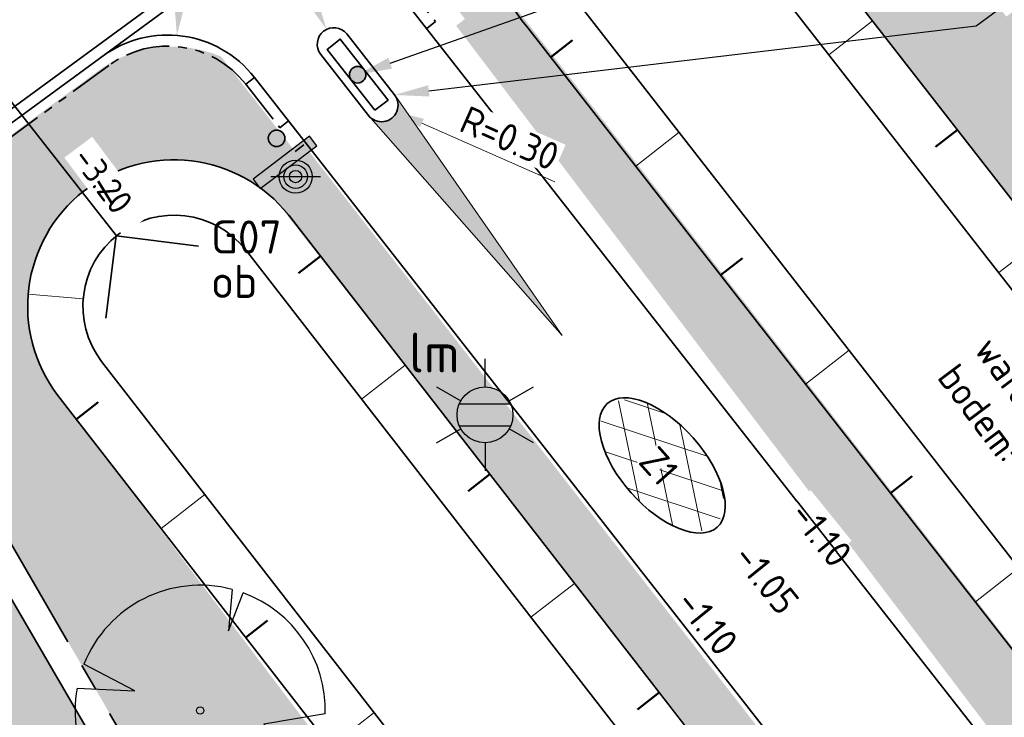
# Model space of a CAD drawing. Header units: metres. Extents: x 103263 to 106611, y 426963 to 428812.
# Tile 17 of 74: x 104289 to 104307, y 427694 to 427707. Entities that reach past the tile are written whole.
import ezdxf
from ezdxf import colors
from ezdxf.entities.mleader import LeaderData, LeaderLine
from ezdxf.enums import TextEntityAlignment as Align
from ezdxf.math import Vec2, Vec3

# ---------------------------------------------------------------- set-up
doc = ezdxf.new("R2010")
doc.units = ezdxf.units.M
doc.linetypes.add('VH-RWSBAND_110X220', pattern=[24, 10, -2, 2, -2, 2, -2, 2, -2])
doc.linetypes.add('VH-TROTTOIRBAND_180-200', pattern=[20, 10, -2, 2, -2, 2, -2])
for name, color, linetype, lineweight in [('N-GV-GW-TALUD_TEEN-G', 3, 'Continuous', 35), ('N-WE-GR-BOOM-S', 7, 'Continuous', 25), ('N-WE-GW-HOOGTE_AFWERKHOOGTE-T25', 7, 'Continuous', 25), ('N-WE-GW-TALUD_KRUIN-G', 3, 'Continuous', 35), ('N-WE-GW-TALUDARCERING-S', 90, 'Continuous', 25), ('N-WE-GW-TALUDARCERING_KORT-G', 90, 'Continuous', 50), ('N-WE-GW-TALUDARCERING_LANG-G', 90, 'Continuous', 18), ('N-WE-IE-MEUBILAIR_WEGMEUBILAIR-S', 7, 'Continuous', 25), ('N-WE-IE-MEUBILAIR_WEGMEUBILAIR_LICHTMAST-S', 7, 'Continuous', 25), ('N-WE-RI-HWA_BOB-T18', 10, 'Continuous', 18), ('N-WE-VH-GOOT_BSS-G', 170, 'Continuous', 35), ('N-WE-VH-KANTOPSLUITING_TROTTOIRBAND_180 200-G', 210, 'VH-TROTTOIRBAND_180-200', 35), ('N-WE-VH-KANTOPSLUITING_TROTTOIRBAND_RWS_110 220-G', 210, 'VH-RWSBAND_110X220', 35), ('N-WE-VH-KANTVERHARDING-G', 210, 'Continuous', 35), ('N-WE-VH-KANTVERHARDING-M', 7, 'Continuous', 18), ('N-WE-VH-T25', 7, 'Continuous', 25), ('N-WE-VH-VERHARDING-G', 252, 'Continuous', 35), ('N-WE-VH-VERHARDING_ASFALT-A-200', 252, 'Continuous', 18), ('N-WE-VH-VERHARDING_BETONSTRAATSTEEN-G', 252, 'Continuous', 35), ('N-WE-VW-VERKEERSTEKEN_BORD-S', 1, 'Continuous', 25), ('N-WE-WH-DUIKER-G', 150, 'Continuous', 35), ('X-XX-AL-REFERENTIE-T25', 7, 'Continuous', 25)]:
    doc.layers.add(name, color=color, linetype=linetype, lineweight=lineweight)
for name, color, linetype, lineweight, true_color in [('N-WE-GR-BEPLANTING-A-250', 7, 'Continuous', 18, 0x00a500), ('N-WE-GR-GRAS-A-250', 7, 'Continuous', 18, 0x7ca500), ('N-WE-VW-MARKERING-A', 7, 'Continuous', 18, 0xffffff)]:
    doc.layers.add(name, color=color, linetype=linetype, lineweight=lineweight, true_color=true_color)
doc.styles.add('NLCS-ISO', font='NLCS-ISO.ttf')
doc.styles.add('NLCS-ISO-M200-T25', font='NLCS-ISO.ttf', dxfattribs={"height": 0.5})
doc.styles.add('NLCS-ISO-M250-T18', font='NLCS-ISO.ttf', dxfattribs={"height": 0.45})
doc.styles.add('NLCS-ISO-M250-T25', font='NLCS-ISO.ttf', dxfattribs={"height": 0.625})
doc.dimstyles.new('NLCS-M200-T25-PIJL_L2_H1', dxfattribs={"dimscale": 0.2, "dimtxt": 0.5, "dimasz": 2.5, "dimexe": 2, "dimexo": 2, "dimgap": 0.7, "dimtad": 1, "dimzin": 0, "dimdsep": 46, "dimtxsty": 'NLCS-ISO-M200-T25', "dimcen": 0, "dimdle": 2, "dimclrd": 256, "dimclre": 256, "dimclrt": 256, "dimadec": 1, "dimazin": 0, "dimtfac": 1, "dimtofl": 0, "dimtmove": 0, "dimatfit": 3, "dimfxl": 2, "dimfxlon": 1, "dimtfill": 1, "dimtfillclr": 256, "dimtolj": 1, "dimtzin": 0, "dimlwd": -1, "dimlwe": -1, "dimarcsym": 0})

# ---------------------------------------------------------------- blocks, each defined once
blk = doc.blocks.new('*U282')
at = {"ltscale": 20, "flags": 128}
for points in [[(0.579, 2.19), (0.513, 1.443), (0.778, 2.128)], [(-2.229, 0.403), (-1.184, 0.353), (-2.105, 0.838)], [(2.265, -0.058), (1.153, -0.248), (2.022, -1.021)], [(-1.754, -1.434), (-1.576, -1.088), (-1.973, -1.113)], [(0.446, -2.221), (0.189, -1.499), (0.162, -2.26)]]:
    blk.add_lwpolyline(points, dxfattribs=at)
blk.add_lwpolyline([(2.265, -0.058, 0.321944), (0.778, 2.128, 0.321944)], format="xyb", dxfattribs=at)
blk.add_circle((0, 0), 0.0675)
at = {"ltscale": 20}
for start, end in [(75.1844, 158.299), (169.749, 209.4302), (281.3601, 333.2046), (219.2667, 274.1068)]:
    blk.add_arc((0, 0), 2.266, start, end, dxfattribs=at)
blk = doc.blocks.new('verkeersbord richting')
h = blk.add_hatch(color=256)
edge = h.paths.add_edge_path()
edge.add_arc((0, 0), 0.714, -540, -180)
h.paths.add_polyline_path([(-2.143, 1.429), (-2.143, 0.714), (2.143, 0.714), (2.143, 1.429)])
blk.add_lwpolyline([(-2.143, 1.429), (-2.143, 0.714), (2.143, 0.714), (2.143, 1.429)], close=True)
blk.add_circle((0, 0), 0.714)
blk = doc.blocks.new('N-SIE-WEG_LICHTMAST-SO')
h = blk.add_hatch(color=256)
h.paths.add_polyline_path([(1.163, 0.5, 0.658505), (-1.163, 0.5)])
h.paths.add_polyline_path([(-1.163, -0.5, 0.658505), (1.163, -0.5)])
at = {"flags": 128}
for points in [[(0, 1.266), (0, 2.531)], [(-2.192, 1.266), (-1.096, 0.633)], [(1.096, 0.633), (2.192, 1.266)], [(-1.163, 0.5), (1.163, 0.5)], [(-2.192, -1.266), (-1.096, -0.633)], [(-1.163, -0.5), (1.163, -0.5)], [(2.192, -1.266), (1.096, -0.633)], [(0, -1.266), (0, -2.531)]]:
    blk.add_lwpolyline(points, dxfattribs=at)
at = {"ltscale": 0.5}
blk.add_circle((0, 0), 1.266, dxfattribs=at)
at = {"style": 'NLCS-ISO'}
blk.add_attdef('TYPE', text='', height=1.8, dxfattribs=at).set_placement((0, 2.531), align=Align.BOTTOM_CENTER)
blk = doc.blocks.new('*D445')
at = {"layer": 'Defpoints', "color": 0, "ltscale": 0.1, "transparency": 16777216}
for p in [(104292.024, 427706.658), (104291.855, 427704.666)]:
    blk.add_point(p, dxfattribs=at)
at = {"layer": 'N-WE-VH-KANTVERHARDING-M', "ltscale": 0.1, "transparency": 16777216}
blk.add_line((104292.316, 427710.08), (104292.067, 427707.156), dxfattribs=at)
blk.add_solid([(104291.984, 427707.164), (104292.15, 427707.149), (104292.024, 427706.658)], dxfattribs=at)
at = {"layer": 'N-WE-VH-KANTVERHARDING-M', "ltscale": 0.1, "transparency": 16777216, "insert": (104291.837, 427709.052), "char_height": 0.5, "attachment_point": 5, "rotation": 85.1274, "style": 'NLCS-ISO-M200-T25', "bg_fill": 3, "box_fill_scale": 1.1, "bg_fill_color": 256, "bg_fill_true_color": 13158600, "bg_fill_transparency": 0}
blk.add_mtext('\\A1;R=2.00', dxfattribs=at)
blk = doc.blocks.new('*D447')
at = {"layer": 'Defpoints', "color": 0, "ltscale": 0.1, "transparency": 16777216}
for p in [(104294.732, 427706.769), (104294.864, 427706.5)]:
    blk.add_point(p, dxfattribs=at)
at = {"layer": 'N-WE-VH-KANTVERHARDING-M', "ltscale": 0.1, "transparency": 16777216}
blk.add_line((104292.789, 427710.72), (104294.511, 427707.218), dxfattribs=at)
blk.add_solid([(104294.586, 427707.254), (104294.436, 427707.181), (104294.732, 427706.769)], dxfattribs=at)
at = {"layer": 'N-WE-VH-KANTVERHARDING-M', "ltscale": 0.1, "transparency": 16777216, "insert": (104293.609, 427709.936), "char_height": 0.5, "attachment_point": 5, "rotation": 296.1773, "style": 'NLCS-ISO-M200-T25', "bg_fill": 3, "box_fill_scale": 1.1, "bg_fill_color": 256, "bg_fill_true_color": 13158600, "bg_fill_transparency": 0}
blk.add_mtext('\\A1;R=0.30', dxfattribs=at)
blk = doc.blocks.new('*D448')
at = {"layer": 'Defpoints', "color": 0, "ltscale": 0.1, "transparency": 16777216}
for p in [(104295.728, 427705.397), (104296.003, 427705.276)]:
    blk.add_point(p, dxfattribs=at)
at = {"layer": 'N-WE-VH-KANTVERHARDING-M', "ltscale": 0.1, "transparency": 16777216}
blk.add_line((104298.866, 427704.012), (104296.46, 427705.074), dxfattribs=at)
blk.add_solid([(104296.494, 427705.15), (104296.426, 427704.998), (104296.003, 427705.276)], dxfattribs=at)
at = {"layer": 'N-WE-VH-KANTVERHARDING-M', "ltscale": 0.1, "transparency": 16777216, "insert": (104298.049, 427704.799), "char_height": 0.5, "attachment_point": 5, "rotation": 336.1737, "style": 'NLCS-ISO-M200-T25', "bg_fill": 3, "box_fill_scale": 1.1, "bg_fill_color": 256, "bg_fill_true_color": 13158600, "bg_fill_transparency": 0}
blk.add_mtext('\\A1;R=0.30', dxfattribs=at)
blk = doc.blocks.new('SIE-WEG_VERKEERSBORD_PAAL-SO')
blk.add_line((-0.3, 0), (0.3, 0))
for radius in [0.2, 0.0745]:
    blk.add_circle((0, 0), radius)
at = {"style": 'NLCS-ISO'}
blk.add_attdef('VERKEERSBORD', (0.2, 0.202), '', height=0.4, dxfattribs=at)
blk = doc.blocks.new('*U72')
at = {"layer": 'N-WE-GW-TALUDARCERING_KORT-G', "ltscale": 0.1}
for p, q in [((104290.6, 427704.024), (104290.859, 427703.597)), ((104294.622, 427702.665), (104294.228, 427702.359)), ((104290.204, 427699.713), (104290.599, 427700.02)), ((104297.69, 427698.717), (104297.295, 427698.41)), ((104293.272, 427695.765), (104293.666, 427696.071)), ((104300.757, 427694.768), (104300.362, 427694.461))]:
    blk.add_line(p, q, dxfattribs=at)
at = {"layer": 'N-WE-GW-TALUDARCERING_LANG-G', "ltscale": 0.1}
for p, q in [((104289.331, 427701.977), (104290.328, 427701.894)), ((104296.156, 427700.691), (104295.366, 427700.078)), ((104291.738, 427697.739), (104292.528, 427698.352)), ((104299.223, 427696.742), (104298.433, 427696.129)), ((104294.805, 427693.79), (104295.595, 427694.404))]:
    blk.add_line(p, q, dxfattribs=at)
blk = doc.blocks.new('*U73')
at = {"layer": 'N-WE-GW-TALUDARCERING_KORT-G', "ltscale": 0.1}
for p, q in [((104298.793, 427706.264), (104299.187, 427706.571)), ((104306.156, 427704.953), (104305.761, 427704.646)), ((104301.868, 427702.321), (104302.262, 427702.628)), ((104304.942, 427698.378), (104305.337, 427698.686))]:
    blk.add_line(p, q, dxfattribs=at)
at = {"layer": 'N-WE-GW-TALUDARCERING_LANG-G', "ltscale": 0.1}
for p, q in [((104304.618, 427706.925), (104303.83, 427706.31)), ((104300.33, 427704.292), (104301.119, 427704.907)), ((104307.693, 427702.982), (104306.904, 427702.367)), ((104303.405, 427700.349), (104304.194, 427700.964)), ((104306.48, 427696.407), (104307.268, 427697.022))]:
    blk.add_line(p, q, dxfattribs=at)

msp = doc.modelspace()

# ---------------------------------------------------------------- hatches: boundary and pattern name
at = {"layer": 'N-WE-GR-BEPLANTING-A-250'}
h = msp.add_hatch(dxfattribs=at)
h.set_pattern_fill('AGR-BEPLANTING_SOORT_01', color=256, scale=0.2, style=0, pattern_type=2)
h.set_pattern_definition([(60, (104639.9556, 427910.1806), (-0.5773504, 0.9999998), [0.288676, -0.866026]), (120, (104639.9556, 427910.1806), (-1.1547004, -2e-07), [0.288676, -0.866026]), (270, (104639.95565, 427910.18064), (0.57735, -1), [0.25, -1.75])])
edge = h.paths.add_edge_path()
edge.add_line((104659.33, 427926.461), (104651.723, 427930.161))
edge.add_line((104651.723, 427930.161), (104630.494, 427940.377))
edge.add_line((104630.494, 427940.377), (104615.821, 427939.216))
edge.add_line((104615.821, 427939.216), (104614.238, 427936.942))
edge.add_line((104614.238, 427936.942), (104618.901, 427931.767))
edge.add_line((104618.901, 427931.767), (104620.001, 427927.102))
edge.add_line((104620.001, 427927.102), (104630.09, 427928.171))
edge.add_line((104630.09, 427928.171), (104636.288, 427922.296))
edge.add_line((104636.288, 427922.296), (104635.626, 427916.445))
edge.add_line((104635.626, 427916.445), (104649.327, 427918.542))
edge.add_line((104649.327, 427918.542), (104660.637, 427913.992))
edge.add_line((104660.637, 427913.992), (104663.613, 427914.901))
edge.add_line((104663.613, 427914.901), (104665.801, 427914.176))
edge.add_line((104665.801, 427914.176), (104667.1, 427911.864))
edge.add_line((104667.1, 427911.864), (104668.62, 427908.935))
edge.add_line((104668.62, 427908.935), (104670.709, 427905.029))
edge.add_line((104670.709, 427905.029), (104666.141, 427898.787))
edge.add_line((104666.141, 427898.787), (104659.394, 427895.168))
edge.add_line((104659.394, 427895.168), (104659.885, 427894.606))
edge.add_arc((2471945.486, 2366238.399), 3059610.724, 219.310766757, 219.311095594)
edge.add_arc((104633.177, 427844.621), 52.499, 34.4665, 43.8921, ccw=False)
edge.add_arc((104561.264, 427811.91), 131.021, 20.52501, 28.45236, ccw=False)
edge.add_arc((104687.252, 427859.058), 3.5, 200.2205, 290.1775)
edge.add_arc((104734.333, 427775.806), 92.191, 116.25825, 119.84127, ccw=False)
edge.add_line((104693.547, 427858.483), (104693.719, 427859.706))
edge.add_line((104693.719, 427859.706), (104675.355, 427897.713))
edge.add_line((104675.355, 427897.713), (104665.269, 427916.348))
edge.add_line((104665.269, 427916.348), (104661.135, 427923.401))
edge.add_line((104661.135, 427923.401), (104659.33, 427926.461))
edge = h.paths.add_edge_path()
edge.add_line((104670.155, 427924.725), (104658.918, 427940.306))
edge.add_line((104658.918, 427940.306), (104653.228, 427936.582))
edge.add_arc((104651.49, 427939.148), 3.1, 210.7823, 304.1096, ccw=False)
edge.add_arc((104006.721, 427555.058), 747.402, 30.782318, 33.226245)
edge.add_line((104631.932, 427964.594), (104627.986, 427961.768))
edge.add_line((104627.986, 427961.768), (104626.318, 427960.551))
edge.add_line((104626.318, 427960.551), (104625.97, 427960.946))
edge.add_line((104625.97, 427960.946), (104624.14, 427949.098))
edge.add_line((104624.14, 427949.098), (104623.843, 427947.174))
edge.add_line((104623.843, 427947.174), (104618.568, 427941.942))
edge.add_line((104618.568, 427941.942), (104631.166, 427942.938))
edge.add_line((104631.166, 427942.938), (104634.784, 427941.178))
edge.add_line((104634.784, 427941.178), (104651.566, 427933.017))
edge.add_line((104651.566, 427933.017), (104660.886, 427928.485))
edge.add_line((104660.886, 427928.485), (104667.484, 427917.521))
edge.add_line((104667.484, 427917.521), (104673.544, 427906.582))
edge.add_line((104673.544, 427906.582), (104680.594, 427892.683))
edge.add_line((104680.594, 427892.683), (104687.997, 427877.313))
edge.add_line((104687.997, 427877.313), (104695.985, 427860.764))
edge.add_line((104695.985, 427860.764), (104701.345, 427863.409))
edge.add_line((104701.345, 427863.409), (104685.833, 427895.579))
edge.add_line((104685.833, 427895.579), (104682.011, 427903.447))
edge.add_line((104682.011, 427903.447), (104677.897, 427911.161))
edge.add_line((104677.897, 427911.161), (104670.155, 427924.725))
at = {"layer": 'N-WE-GR-GRAS-A-250'}
h = msp.add_hatch(dxfattribs=at)
h.set_pattern_fill('AGR-GRAS_01-SO', color=256, scale=0.05, angle=-43.6709, pattern_type=2)
h.set_pattern_definition([(316.32905, (106059.6699, 428587.616), (1.7672914, 0.0410021), [0.15, -1]), (1.32905, (106060.2042, 428587.4516), (1.508993, 1.7854803), [0.15, -1]), (346.32905, (106059.8458, 428587.6555), (1.3156844, 0.9664236), [0.15, -1]), (331.329054, (106060.3735, 428587.7738), (0.97400668, 0.32219712), [0.15, -1]), (91.329054, (106061.54083, 428589.2862), (-0.58708173, -0.5637686), [0.15, -1]), (106.329054, (106061.1001, 428586.9419), (-0.3111394, -0.7163744), [0.15, -1]), (121.329054, (106059.9214, 428587.445), (-0.4753753, -0.75763997), [0.15, -1]), (41.329054, (106060.3768, 428587.6324), (0.1086562, 1.6935743), [0.15, -1]), (56.329054, (106059.6699, 428587.616), (-0.33337545, 1.6639894), [0.15, -1])])
edge = h.paths.add_edge_path(flags=16)
edge.add_arc((104300.274, 427708.383), 2.533, 42.5652, 200.8225)
edge.add_line((104297.907, 427707.483), (104313.336, 427687.643))
edge.add_arc((104313.702, 427691.081), 3.457, 263.9251, 356.1721)
edge.add_line((104317.152, 427690.85), (104302.14, 427710.097))
edge = h.paths.add_edge_path()
edge.add_line((104367.348, 427762.484), (104295.731, 427709.987))
edge.add_arc((104297.482, 427709.571), 1.8, 166.636, 217.9526)
edge.add_line((104296.063, 427708.464), (104297.238, 427706.957))
edge.add_line((104297.238, 427706.957), (104297.08, 427706.834))
edge.add_line((104297.08, 427706.834), (104314.116, 427684.371))
edge.add_line((104314.116, 427684.371), (104318.423, 427693.565))
edge.add_line((104318.423, 427693.565), (104335.74, 427718.834))
edge.add_line((104335.74, 427718.834), (104341.937, 427728.655))
edge.add_line((104341.937, 427728.655), (104344.71, 427733.023))
edge.add_line((104344.71, 427733.023), (104347.603, 427736.697))
edge.add_line((104347.603, 427736.697), (104351.869, 427740.248))
edge.add_line((104351.869, 427740.248), (104360.265, 427746.041))
edge.add_line((104360.265, 427746.041), (104360.069, 427746.331))
edge.add_line((104360.069, 427746.331), (104363.362, 427748.603))
edge.add_line((104363.362, 427748.603), (104363.558, 427748.313))
edge.add_line((104363.558, 427748.313), (104373.924, 427755.466))
edge.add_line((104373.924, 427755.466), (104393.917, 427768.99))
edge.add_line((104393.917, 427768.99), (104406.285, 427780.325))
edge.add_line((104406.285, 427780.325), (104400.964, 427785.92))
edge.add_line((104400.964, 427785.92), (104396.813, 427783.026))
edge.add_line((104396.813, 427783.026), (104394.26, 427781.246))
edge.add_line((104394.26, 427781.246), (104385.778, 427775.333))
edge.add_line((104385.778, 427775.333), (104383.506, 427773.749))
edge.add_line((104383.506, 427773.749), (104373.729, 427766.932))
edge.add_line((104373.729, 427766.932), (104367.348, 427762.484))
h = msp.add_hatch(dxfattribs=at)
h.set_pattern_fill('AGR-GRAS_01-SO', color=256, scale=0.05, angle=-43.6709, pattern_type=2)
h.set_pattern_definition([(316.3290536, (0, 0), (1.767291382, 0.0410020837), [0.15, -1]), (1.3290536, (0.5343, -0.1644), (1.5089930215, 1.7854803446), [0.15, -1]), (346.3290536, (0.1759, 0.0394), (1.3156843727, 0.9664236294), [0.15, -1]), (331.3290536, (0.7036, 0.1578), (0.9740066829, 0.3221971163), [0.15, -1]), (91.3290536, (1.87095, 1.6702), (-0.58708173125, -0.56376860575), [0.15, -1]), (106.3290536, (1.43023, -0.6741), (-0.3111394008, -0.71637439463), [0.15, -1]), (121.3290536, (0.2515, -0.171), (-0.4753752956, -0.7576399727), [0.15, -1]), (41.3290536, (0.7069, 0.0164), (0.1086561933, 1.693574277), [0.15, -1]), (56.3290536, (0, 0), (-0.333375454, 1.663989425), [0.15, -1])])
h.paths.add_polyline_path([(104275.692, 427694.549), (104275.041, 427695.198), (104279.408, 427690.842), (104279.074, 427691.176)], flags=16)
edge = h.paths.add_edge_path(flags=16)
edge.add_arc((104291.972, 427701.757), 2.65, 45.5696, 210.813)
edge.add_line((104289.696, 427700.4), (104297.646, 427689.881))
edge.add_line((104297.646, 427689.881), (104303.158, 427683.038))
edge.add_arc((104305.228, 427685.132), 2.944, 225.3277, 305.3599)
edge.add_arc((104305.196, 427684.733), 2.65, 310.933, 397.9526)
edge.add_line((104307.285, 427686.363), (104301.793, 427693.475))
edge.add_line((104301.793, 427693.475), (104293.827, 427703.65))
h.paths.add_polyline_path([(104284.191, 427666.59), (104285.603, 427668.006), (104286.198, 427667.412), (104284.786, 427665.996)], flags=0)
h.paths.add_polyline_path([(104270.171, 427680.854), (104270.031, 427680.713), (104270.145, 427680.828)], flags=0)
h.paths.add_polyline_path([(104288.793, 427697.848), (104298.854, 427680.563), (104264.284, 427660.441), (104254.223, 427677.726)], flags=16)
edge = h.paths.add_edge_path()
edge.add_line((104262.017, 427645.765), (104261.951, 427646.108))
edge.add_line((104261.951, 427646.108), (104265.871, 427646.902))
edge.add_line((104265.871, 427646.902), (104265.938, 427646.559))
edge.add_line((104265.938, 427646.559), (104272.417, 427647.871))
edge.add_line((104272.417, 427647.871), (104283.793, 427653.387))
edge.add_line((104283.793, 427653.387), (104277.689, 427659.183))
edge.add_line((104277.689, 427659.183), (104276.953, 427660.06))
edge.add_line((104276.953, 427660.06), (104283.948, 427653.478))
edge.add_line((104283.948, 427653.478), (104308.8, 427671.454))
edge.add_line((104308.8, 427671.454), (104312.485, 427681.392))
edge.add_line((104312.485, 427681.392), (104301.555, 427695.404))
edge.add_line((104301.555, 427695.404), (104294.32, 427704.682))
edge.add_line((104294.32, 427704.682), (104294.163, 427704.559))
edge.add_line((104294.163, 427704.559), (104292.823, 427706.277))
edge.add_arc((104291.936, 427704.172), 2.284, 67.15, 122.6045)
edge.add_line((104290.705, 427706.096), (104289.919, 427705.519))
edge.add_line((104289.919, 427705.519), (104214.399, 427649.879))
edge.add_arc((104137.37, 427575.58), 107.022, 31.6449, 43.96666, ccw=False)
edge.add_line((104228.48, 427631.729), (104245.478, 427642.415))
edge.add_line((104245.478, 427642.415), (104262.017, 427645.765))
h.paths.add_polyline_path([(104297.381, 427683.094), (104298.587, 427681.022), (104299.021, 427681.458)], flags=16)
h.paths.add_polyline_path([(104264.284, 427660.441), (104254.358, 427677.493), (104259.929, 427667.923), (104264.284, 427660.441), (104272.509, 427665.229), (104297.125, 427679.557)], flags=16)
h.paths.add_polyline_path([(104284.808, 427695.529), (104284.875, 427695.568), (104284.861, 427695.582)], flags=0)
at = {"layer": 'N-WE-GR-GRAS-A-250', "ltscale": 0.2, "transparency": 33554541}
h = msp.add_hatch(dxfattribs=at)
h.set_pattern_fill('AGR-GRAS_GAZON-SO', color=256, scale=0.25, angle=-15.7128, pattern_type=2)
h.set_pattern_definition([(21.78717977, (-111925.4831, 44226.4794), (0.11529375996, 0.46797005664), [0, -0.38, 0, -0.425, 0, -0.40625]), (351.78717977, (-111925.4831, 44226.4794), (0.6169810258, 0.5593505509), [0, -0.205, 0, -0.3425, 0, -0.13125]), (311.78717977, (-111925.7791, 44226.56268), (0.7498256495, -0.20947784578), [0, -0.125, 0, -0.45, 0, -0.5875]), (301.78717977, (-111925.7791, 44226.5627), (0.7828699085, 0.0076927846), [0, -0.0625, 0, -0.295, 0, -0.3375]), (35.28717977, (-111925.8364, 44227.56828), (-0.00229157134, 0.4571957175), [0.0375, -0.523875]), (354.28717977, (-111926.35232, 44225.73446), (0.29821790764, 0.3465533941), [0.0375, -0.523875])])
h.paths.add_polyline_path([(104264.465, 427661.124), (104254.906, 427677.545), (104288.612, 427697.165), (104298.17, 427680.744)])
at = {"layer": 'N-WE-VH-VERHARDING-G'}
h = msp.add_hatch(color=10, dxfattribs=at)
h.dxf.hatch_style = 1
edge = h.paths.add_edge_path()
edge.add_arc((104295.296, 427705.948), 0.15, 0, 360)
h = msp.add_hatch(color=10, dxfattribs=at)
h.dxf.hatch_style = 1
edge = h.paths.add_edge_path()
edge.add_arc((104293.828, 427704.797), 0.15, 0, 360)
at = {"layer": 'N-WE-VH-VERHARDING_ASFALT-A-200'}
h = msp.add_hatch(dxfattribs=at)
h.set_pattern_fill('AVH-ASFALT', color=256, scale=0.5, angle=-1.9922, pattern_type=2)
h.set_pattern_definition([(101.6788, (104331.6487, 427732.2898), (-0.489649, -0.1012123), []), (161.6788, (104331.6487, 427732.2898), (-0.157172, -0.4746546), [])])
edge = h.paths.add_edge_path()
edge.add_ellipse((104300.81, 427698.878), major_axis=(0.96, -1.078), ratio=0.519606, start_angle=0, end_angle=360)
at = {"layer": 'N-WE-VW-MARKERING-A'}
h = msp.add_hatch(color=256, dxfattribs=at)
h.dxf.hatch_style = 1
h.paths.add_polyline_path([(104295.974, 427705.569, -0.918551), (104295.514, 427705.187), (104298.998, 427701.226)])

# ---------------------------------------------------------------- linework, layer by layer
at = {"layer": 'N-GV-GW-TALUD_TEEN-G', "ltscale": 10, "flags": 128}
for points in [[(104312.638, 427690.136), (104299.152, 427707.43, -1.06121), (104301.517, 427709.275), (104315.004, 427691.98, -1.053123)], [(104293.263, 427702.785), (104306.497, 427685.748, -1), (104303.895, 427683.718), (104290.661, 427700.756, -0.990101)]]:
    msp.add_lwpolyline(points, format="xyb", close=True, dxfattribs=at)
at = {"layer": 'N-WE-GW-TALUD_KRUIN-G'}
for points in [[(104311.836, 427689.538), (104298.379, 427706.795, -1.047097), (104302.322, 427709.869), (104315.779, 427692.613, -1.04091)], [(104294.049, 427703.404), (104307.285, 427686.363, -1), (104303.106, 427683.103), (104289.87, 427700.144, -0.992181)]]:
    msp.add_lwpolyline(points, format="xyb", close=True, dxfattribs=at)
at = {"layer": 'N-WE-VH-GOOT_BSS-G', "flags": 128}
msp.add_lwpolyline([(104300.735, 427713.915), (104289.528, 427705.7), (104287.003, 427703.85), (104268.575, 427690.341)], dxfattribs=at)
at = {"layer": 'N-WE-VH-KANTOPSLUITING_TROTTOIRBAND_180 200-G', "ltscale": 0.08}
for points in [[(104296.087, 427707.696), (104296.703, 427706.909)], [(104296.703, 427706.909), (104296.546, 427706.785)], [(104293.271, 427705.776), (104293.429, 427705.899)], [(104293.271, 427705.776), (104293.888, 427704.989)], [(104293.888, 427704.989), (104294.046, 427705.112)]]:
    msp.add_lwpolyline(points, dxfattribs=at)
at = {"layer": 'N-WE-VH-KANTOPSLUITING_TROTTOIRBAND_180 200-G', "ltscale": 0.08, "flags": 128}
msp.add_lwpolyline([(104290.79, 427706.117), (104289.77, 427705.369), (104229.365, 427661.091)], dxfattribs=at)
at = {"layer": 'N-WE-VH-KANTOPSLUITING_TROTTOIRBAND_180 200-G', "ltscale": 0.08}
msp.add_arc((104291.855, 427704.666), 1.8, 38.0921, 126.2424, dxfattribs=at)
at = {"layer": 'N-WE-VH-KANTOPSLUITING_TROTTOIRBAND_RWS_110 220-G', "ltscale": 0.25, "flags": 128}
msp.add_lwpolyline([(104264.284, 427660.441), (104254.223, 427677.726), (104288.793, 427697.848), (104298.854, 427680.563)], close=True, dxfattribs=at)
at = {"layer": 'N-WE-VH-KANTVERHARDING-G'}
msp.add_lwpolyline([(104300.859, 427713.746), (104289.652, 427705.531), (104229.246, 427661.253)], dxfattribs=at)
at = {"layer": 'N-WE-VH-KANTVERHARDING-G', "ltscale": 0.1}
msp.add_lwpolyline([(104295.492, 427705.212), (104294.628, 427706.315, -1), (104295.1, 427706.685), (104295.964, 427705.582, -1)], format="xyb", close=True, dxfattribs=at)
msp.add_lwpolyline([(104295.61, 427705.305), (104294.746, 427706.407), (104294.982, 427706.592), (104295.846, 427705.49)], close=True, dxfattribs=at)
at = {"layer": 'N-WE-VH-KANTVERHARDING-G'}
msp.add_lwpolyline([(104264.465, 427661.124), (104254.906, 427677.545), (104288.612, 427697.165), (104298.17, 427680.744)], close=True, dxfattribs=at)
at = {"layer": 'N-WE-VH-KANTVERHARDING-G', "ltscale": 0.1}
msp.add_arc((104291.855, 427704.666), 2, 38.0921, 126.2424, dxfattribs=at)
at = {"layer": 'N-WE-VH-VERHARDING-G', "flags": 128}
msp.add_lwpolyline([(104294.32, 427704.682), (104294.163, 427704.559)], dxfattribs=at)
at = {"layer": 'N-WE-VH-VERHARDING-G'}
for centre in [(104295.296, 427705.948), (104293.828, 427704.797)]:
    msp.add_circle(centre, 0.15, dxfattribs=at)
at = {"layer": 'N-WE-VH-VERHARDING_BETONSTRAATSTEEN-G'}
msp.add_ellipse((104300.81, 427698.878, -1.102), major_axis=(0.995, -1.118), ratio=0.501189, dxfattribs=at)
at = {"layer": 'N-WE-VW-MARKERING-A', "flags": 128}
msp.add_lwpolyline([(104295.492, 427705.212), (104298.998, 427701.226), (104295.974, 427705.569)], dxfattribs=at)
at = {"layer": 'N-WE-WH-DUIKER-G', "ltscale": 0.25}
for points in [[(104276.069, 427721.954), (104290.927, 427703.034)], [(104290.735, 427701.544), (104290.924, 427703.032), (104292.412, 427702.843)]]:
    msp.add_lwpolyline(points, dxfattribs=at)

# ---------------------------------------------------------------- block references
at = {"layer": 'N-WE-GR-BOOM-S'}
msp.add_blockref('*U282', (104292.445, 427694.443), dxfattribs=at)
at = {"layer": 'N-WE-IE-MEUBILAIR_WEGMEUBILAIR-S'}
ref = msp.add_blockref('SIE-WEG_VERKEERSBORD_PAAL-SO', (104294.173, 427704.104), dxfattribs=dict(at, xscale=1.5, yscale=1.5, zscale=1.5))
ref.add_attrib('VERKEERSBORD', 'ob ', (104292.642, 427701.907), dxfattribs={"layer": '0', "height": 0.6, "style": 'NLCS-ISO'})
ref = msp.add_blockref('SIE-WEG_VERKEERSBORD_PAAL-SO', (104294.173, 427704.104), dxfattribs=dict(at, xscale=1.5, yscale=1.5, zscale=1.5))
ref.add_attrib('VERKEERSBORD', 'G07', (104292.642, 427702.711), dxfattribs={"layer": '0', "height": 0.6, "style": 'NLCS-ISO'})
at = {"layer": 'N-WE-IE-MEUBILAIR_WEGMEUBILAIR_LICHTMAST-S'}
ref = msp.add_blockref('N-SIE-WEG_LICHTMAST-SO', (104297.602, 427699.794), dxfattribs=dict(at, xscale=0.4, yscale=0.4, zscale=0.4))
ref.add_attrib('TYPE', 'lm', dxfattribs={"layer": '0', "height": 0.72, "style": 'NLCS-ISO'}).set_placement((104296.685, 427700.343), align=Align.BOTTOM_CENTER)
at = {"layer": 'N-WE-VW-VERKEERSTEKEN_BORD-S', "xscale": 0.3, "yscale": 0.3, "zscale": 0.3, "rotation": 37.15514397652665}
msp.add_blockref('verkeersbord richting', (104294.173, 427704.104), dxfattribs=at)

# ---------------------------------------------------------------- next in the draw order: texts
at = {"layer": 'N-WE-GW-HOOGTE_AFWERKHOOGTE-T25', "char_height": 0.5, "attachment_point": 1, "style": 'NLCS-ISO-M200-T25', "bg_fill": 3, "box_fill_scale": 1.2, "bg_fill_color": 256, "bg_fill_transparency": 0}
for s, insert, width, rotation in [('waterpeil: -1.90\\Pbodem: -3.00', (104306.837, 427701.268), 5.05185, 306.8088), ('-1.10', (104303.485, 427698.289, -1.102), 0.97783, 308.9141), ('-1.10', (104301.422, 427696.689, -1.102), 0.97783, 308.9141)]:
    msp.add_mtext(s, dxfattribs=dict(at, insert=insert, width=width, rotation=rotation))
at = {"layer": 'N-WE-RI-HWA_BOB-T18', "insert": (104290.471, 427704.699), "char_height": 0.45, "attachment_point": 1, "rotation": 306.8979, "style": 'NLCS-ISO-M250-T18', "bg_fill": 3, "box_fill_scale": 1.2, "bg_fill_color": 256, "bg_fill_transparency": 0}
msp.add_mtext('-3.20 ', dxfattribs=at)
at = {"layer": 'N-WE-VH-T25', "insert": (104300.731, 427699.264, -1.102), "char_height": 0.5, "width": 0.36486, "attachment_point": 1, "rotation": 311.6788, "style": 'NLCS-ISO-M200-T25', "bg_fill": 3, "box_fill_scale": 1, "bg_fill_color": 256, "bg_fill_transparency": 0}
msp.add_mtext('Z1', dxfattribs=at)

# ---------------------------------------------------------------- next in the draw order: dimensions: what is measured, and where the dimension line sits
at = {"layer": 'N-WE-VH-KANTVERHARDING-M', "ltscale": 0.1}
for center, mpoint, picture, middle in [((104294.864, 427706.5), (104294.732, 427706.769), '*D447', (104293.259, 427709.764)), ((104291.855, 427704.666), (104292.024, 427706.658), '*D445', (104292.226, 427709.019))]:
    dim = msp.add_radius_dim(center=center, mpoint=mpoint, dimstyle='NLCS-M200-T25-PIJL_L2_H1', override={"dimpost": 'R=<>'}, dxfattribs=at)
    dim.commit()
    dim.dimension.update_dxf_attribs({"geometry": picture, "text_midpoint": middle, "dimtype": 164})

# ---------------------------------------------------------------- next in the draw order: texts
at = {"layer": 'N-WE-GW-HOOGTE_AFWERKHOOGTE-T25', "insert": (104302.457, 427697.516, -1.102), "char_height": 0.5, "width": 0.97783, "attachment_point": 1, "rotation": 308.9141, "style": 'NLCS-ISO-M200-T25', "bg_fill": 3, "box_fill_scale": 1.2, "bg_fill_color": 256, "bg_fill_transparency": 0}
msp.add_mtext('-1.05', dxfattribs=at)

# ---------------------------------------------------------------- next in the draw order: linework, layer by layer
at = {"layer": 'N-WE-VH-KANTVERHARDING-G', "ltscale": 0.1}
for points in [[(104295.929, 427707.572), (104330.24, 427663.802)], [(104293.429, 427705.899), (104327.767, 427662.093)]]:
    msp.add_lwpolyline(points, dxfattribs=at)

# ---------------------------------------------------------------- next in the draw order: dimensions: what is measured, and where the dimension line sits
at = {"layer": 'N-WE-VH-KANTVERHARDING-M', "ltscale": 0.1}
dim = msp.add_radius_dim(center=(104295.728, 427705.397), mpoint=(104296.003, 427705.276), dimstyle='NLCS-M200-T25-PIJL_L2_H1', override={"dimpost": 'R=<>'}, dxfattribs=at)
dim.commit()
dim.dimension.update_dxf_attribs({"geometry": '*D448', "text_midpoint": (104298.049, 427704.799)})

# ---------------------------------------------------------------- next in the draw order: leaders
at = {"layer": 'X-XX-AL-REFERENTIE-T25', "ltscale": 0.1}
ml = msp.add_multileader_mtext('Standard', dxfattribs=at)
ml.set_content('pad afsluiten\\P\\pxi-3,l4,t4;d.m.v.^Ipaal 3x', color=256, style='NLCS-ISO-M250-T25')
ml.set_leader_properties(color=256, linetype='ByLayer', lineweight=-1)
ml.build(insert=Vec2(0, 0))
ml.multileader.update_dxf_attribs({"text_left_attachment_type": 5, "text_right_attachment_type": 5, "dogleg_length": 0.625, "arrow_head_size": 0.625})
ctx = ml.context
ctx.base_point, ctx.char_height, ctx.arrow_head_size, ctx.landing_gap_size, ctx.plane_origin, ctx.plane_x_axis, ctx.plane_y_axis = Vec3(104305.029, 427709.582), 0.625, 0.625, 0.225, Vec3(104313.856, 427738.913), Vec3(0.802943, 0.596056), Vec3(-0.596056, 0.802943)
ctx.left_attachment, ctx.right_attachment = 5, 5
notes = []
notes.append((ctx, [(1, (1, 1, 0), (104304.527, 427709.21), (0.802943, 0.596056), 0.625, [(0, [(104295.296, 427705.948)], 0, [])])]))
ctx.mtext.insert, ctx.mtext.text_direction, ctx.mtext.rotation, ctx.mtext.flow_direction = Vec3(104304.104, 427711.205), Vec3(0.802943, 0.596056), 0.63858, 5
ctx.mtext.has_bg_fill, ctx.mtext.bg_color, ctx.mtext.bg_scale_factor, ctx.mtext.bg_transparency, ctx.mtext.use_window_bg_color = 1, -1027028792, 1.5, 0, 1
for ctx, leaders in notes:
    for number, flags, end, landing, length, lines in leaders:
        leader = LeaderData()
        leader.index, (leader.has_last_leader_line, leader.has_dogleg_vector, leader.attachment_direction) = number, flags
        leader.last_leader_point, leader.dogleg_vector, leader.dogleg_length = Vec3(end), Vec3(landing), length
        for number, points, colour, breaks in lines:
            line = LeaderLine()
            line.index, line.vertices, line.color, line.breaks = number, Vec3.list(points), colors.encode_raw_color(colour), breaks
            leader.lines.append(line)
        ctx.leaders.append(leader)

# ---------------------------------------------------------------- next in the draw order: block references
at = {"layer": 'N-WE-GW-TALUDARCERING-S', "ltscale": 0.1}
msp.add_blockref('*U72', (0, 0), dxfattribs=at)

# ---------------------------------------------------------------- next in the draw order: leaders
at = {"layer": 'X-XX-AL-REFERENTIE-T25', "ltscale": 0.1}
ml = msp.add_multileader_mtext('Standard', dxfattribs=at)
ml.set_content('geleider:\\Ptrottoirband 130/150x250mm', color=256, style='NLCS-ISO-M250-T25')
ml.set_leader_properties(color=256, linetype='ByLayer', lineweight=-1)
ml.build(insert=Vec2(0, 0))
ml.multileader.update_dxf_attribs({"text_left_attachment_type": 5, "text_right_attachment_type": 5, "dogleg_length": 0.625, "arrow_head_size": 0.625})
ctx = ml.context
ctx.base_point, ctx.char_height, ctx.arrow_head_size, ctx.landing_gap_size, ctx.plane_origin, ctx.plane_x_axis, ctx.plane_y_axis = Vec3(104306.998, 427707.202), 0.625, 0.625, 0.225, Vec3(104315.825, 427736.533), Vec3(0.802943, 0.596056), Vec3(-0.596056, 0.802943)
ctx.left_attachment, ctx.right_attachment = 5, 5
notes = []
notes.append((ctx, [(1, (1, 1, 0), (104306.496, 427706.83), (0.802943, 0.596056), 0.625, [(0, [(104295.964, 427705.582)], 0, [])])]))
ctx.mtext.insert, ctx.mtext.text_direction, ctx.mtext.rotation, ctx.mtext.flow_direction = Vec3(104306.111, 427708.775), Vec3(0.802943, 0.596056), 0.63858, 5
ctx.mtext.has_bg_fill, ctx.mtext.bg_color, ctx.mtext.bg_scale_factor, ctx.mtext.bg_transparency, ctx.mtext.use_window_bg_color = 1, -1027028792, 1.5, 0, 1
for ctx, leaders in notes:
    for number, flags, end, landing, length, lines in leaders:
        leader = LeaderData()
        leader.index, (leader.has_last_leader_line, leader.has_dogleg_vector, leader.attachment_direction) = number, flags
        leader.last_leader_point, leader.dogleg_vector, leader.dogleg_length = Vec3(end), Vec3(landing), length
        for number, points, colour, breaks in lines:
            line = LeaderLine()
            line.index, line.vertices, line.color, line.breaks = number, Vec3.list(points), colors.encode_raw_color(colour), breaks
            leader.lines.append(line)
        ctx.leaders.append(leader)

# ---------------------------------------------------------------- next in the draw order: block references
at = {"layer": 'N-WE-GW-TALUDARCERING-S', "ltscale": 0.1}
msp.add_blockref('*U73', (0, 0), dxfattribs=at)

doc.saveas('drawing.dxf')
